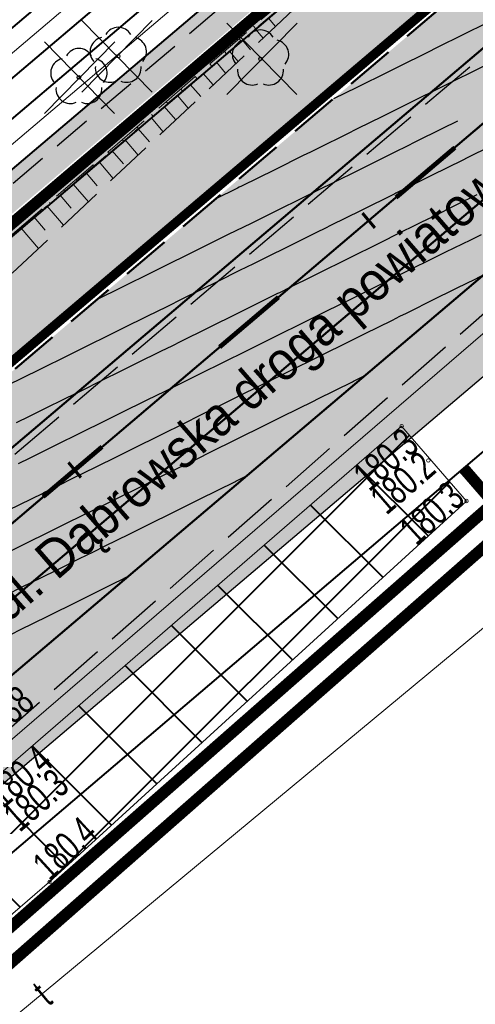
# Model space of a CAD drawing. Header units: metres. Extents: x 7429064 to 7431133, y 5709479 to 5714472.
# Tile 30 of 176: x 7429351 to 7429363, y 5709714 to 5709739. Entities that reach past the tile are written whole.
import ezdxf
from ezdxf.enums import TextEntityAlignment as Align

# ---------------------------------------------------------------- set-up
doc = ezdxf.new("R2010")
doc.units = ezdxf.units.M
for name, pattern in [('1', [0]), ('12', [3, 1, -1, 0, -1]), ('2_BUBZ02', [1.75, 1.25, -0.5]), ('2_KTCR01', [1.5, 1, -0.5]), ('2_KTJZ01', [2, 1.5, -0.5]), ('3_1', [0]), ('3_BUBZ02', [1.75, 1.25, -0.5]), ('3_BUBZ02G', [1.75, 1.25, -0.5]), ('3_KTJZ01', [2, 1.5, -0.5]), ('3_PTRW02', [0]), ('4_1', [0]), ('4_BUBZ02', [1.75, 1.25, -0.5]), ('4_BUBZ02G', [1.75, 1.25, -0.5]), ('4_SUPT_01', [0]), ('4_SUPW_01', [0]), ('7_1', [0]), ('7_SUPT_01', [0]), ('7_SUPW_01', [0]), ('CENTER2', [1.125, 0.75, -0.125, 0.125, -0.125]), ('DASHED', [19.05, 12.7, -6.35]), ('HIDDEN', [0.375, 0.25, -0.125])]:
    doc.linetypes.add(name, pattern=pattern)
for name, color, linetype, lineweight in [('#proj. światłowód', 1, '2_KTCR01', 18), ('_D_7_PAS DROGOWY-LINIA ROZGR TEREN INW', 222, 'HIDDEN', 50), ('_D_7_TEREN NIEZBEDNY DLA OB_BUD', 252, 'HIDDEN', 50), ('_D_8_Wymiary', 7, 'Continuous', 20), ('_skarpy', 84, 'Continuous', 40), ('_wycinka_ZUDP', 1, 'Continuous', 30), ('BUBZ_L_1', 252, '2_BUBZ02', 18), ('BUBZ_L_1_a', 252, '4_BUBZ02', 18), ('D_1_KOCIE OCZKA', 7, 'Continuous', 50), ('D_1_LINIA_KRAWĘŻNIK_BET_20_30 WYN 12 CM - III', 7, 'Continuous', 50), ('gaPoziome', 7, 'Continuous', 30), ('GMINA_L_0', 252, '12', 35), ('KRAWĘŻNIK BETONOWY 12_25 WYN 0 CM', 250, 'DASHED', 50), ('KTJZ_L_0', 252, '2_KTJZ01', 30), ('OBOP_T_1', 82, 'Continuous', 30), ('PTRW_L_1', 252, 'Continuous', 18), ('RTPW_T_0', 252, 'Continuous', 15), ('RTPW_T_1', 252, 'Continuous', 15), ('skarpa', 82, 'ŚLADY', 20), ('SUPT_E_T_0', 252, 'Continuous', 15), ('SUPT_L_0', 252, '4_SUPT_01', 18), ('SUPW_L_0', 252, '4_SUPW_01', 18)]:
    doc.layers.add(name, color=color, linetype=linetype, lineweight=lineweight)
for name, color, linetype in [('_1_Mapa', 7, 'Continuous'), ('_1_X-REFY', 7, 'Continuous'), ('C-DROGI-SYTUACJA-ETYKIETY', 7, 'Continuous'), ('C-TEREN', 7, 'Continuous'), ('zzz.gaHSDomyslna', 7, 'Continuous')]:
    doc.layers.add(name, color=color, linetype=linetype)
doc.layers.add('_Brudnopis', color=22, linetype='Continuous', lineweight=50, plot=False)
for name, color, linetype, lineweight, true_color in [('_D_7_CZASOWE ZAJĘCIE_PRZEBUDOWA SIECI', 7, 'HIDDEN', 50, 0xd16900), ('DZIALKA_L_0', 7, '1', 40, 0x008000), ('HECZ DROGI ROWEROWE', 7, 'Continuous', 13, 0xff8a8a), ('OBOP_T_1_a', 7, 'Continuous', 30, 0x008000)]:
    doc.layers.add(name, color=color, linetype=linetype, lineweight=lineweight, true_color=true_color)
doc.layers.add('D_1_LINIA_OBRZEŻE_BET_6x30cm - III', color=24, linetype='Continuous', lineweight=30, transparency=0.3)
for name, color, linetype, lineweight, true_color, transparency in [('D_2_HECZ_CHODNIK_KOSTKA', 7, 'Continuous', 0, 0xf7f588, 0.35), ('D_2_HECZ_JEZDNIA KR3- NOWA KONSTRUKCJA', 7, 'Continuous', 13, 0x99e6ff, 0.3), ('D_2_HECZ_JEZDNIA KR3- NOWA KONSTRUKCJA G4', 7, 'Continuous', 13, 0xbdbdbd, 0.3)]:
    doc.layers.add(name, color=color, linetype=linetype, lineweight=lineweight, true_color=true_color, transparency=transparency)
doc.styles.add('wym500', font='arial.ttf', dxfattribs={"width": 0.9, "height": 0.9})
doc.linetypes.add('ŚLADY', pattern='A,3.81,[130,ltypeshp.shx,S=6.35,R=0,X=0,Y=0],3.81', length=7.62)

# ---------------------------------------------------------------- blocks, each defined once
blk = doc.blocks.new('A$C59100B2D')
at = {"layer": '_wycinka_ZUDP'}
for points in [[(0.701, -0.713), (-0.701, 0.713)], [(-0.7, -0.713), (0.701, 0.713)]]:
    blk.add_lwpolyline(points, dxfattribs=at)
blk = doc.blocks.new('3_OBOP02_01')
at = {"linetype": 'Continuous'}
blk.add_circle((0, 0), 0.045, dxfattribs=at)
for centre, start, end in [((0, 0.375), 30.1401, 149.8599), ((-0.357, 0.116), 102.1445, 221.86), ((0.357, 0.116), 318.14, 77.8555), ((-0.22, -0.303), 174.1482, 293.8542), ((0.22, -0.303), 246.1458, 5.8518)]:
    blk.add_arc(centre, 0.375, start, end, dxfattribs=at)
blk = doc.blocks.new('3_RTPW01')
at = {"linetype": 'Continuous'}
blk.add_circle((0, 0), 0.045, dxfattribs=at)
blk = doc.blocks.new('4_OBOP02_01')
at = {"linetype": 'Continuous'}
blk.add_circle((0, 0), 0.045, dxfattribs=at)
for centre, start, end in [((0, 0.375), 30.1401, 149.8599), ((-0.357, 0.116), 102.1445, 221.86), ((0.357, 0.116), 318.14, 77.8555), ((-0.22, -0.303), 174.1482, 293.8542), ((0.22, -0.303), 246.1458, 5.8518)]:
    blk.add_arc(centre, 0.375, start, end, dxfattribs=at)
blk = doc.blocks.new('X-ref_MDCP_Szara')
at = {"layer": 'BUBZ_L_1', "linetype": '3_BUBZ02'}
blk.add_line((7429362.155, 5709742.941), (7429344.41, 5709726.3), dxfattribs=at)
at = {"layer": 'BUBZ_L_1', "linetype": '3_BUBZ02G'}
blk.add_line((7429348.209, 5709731.076), (7429362.155, 5709742.941), dxfattribs=at)
at = {"layer": 'BUBZ_L_1', "linetype": '3_1'}
for p, q in [((7429357.674, 5709739.129), (7429357.859, 5709738.912)), ((7429357.337, 5709738.842), (7429357.535, 5709738.609)), ((7429357, 5709738.555), (7429357.212, 5709738.306)), ((7429356.662, 5709738.268), (7429356.888, 5709738.002)), ((7429356.325, 5709737.981), (7429356.565, 5709737.699)), ((7429355.987, 5709737.694), (7429356.241, 5709737.396)), ((7429355.65, 5709737.407), (7429355.918, 5709737.092)), ((7429355.313, 5709737.12), (7429355.594, 5709736.789)), ((7429354.975, 5709736.833), (7429355.262, 5709736.496)), ((7429354.638, 5709736.546), (7429354.947, 5709736.182)), ((7429354.301, 5709736.259), (7429354.588, 5709735.921)), ((7429353.963, 5709735.972), (7429354.3, 5709735.575)), ((7429353.626, 5709735.685), (7429353.913, 5709735.347)), ((7429353.288, 5709735.398), (7429353.653, 5709734.969)), ((7429352.951, 5709735.111), (7429353.238, 5709734.773)), ((7429352.614, 5709734.824), (7429353.007, 5709734.362)), ((7429352.276, 5709734.537), (7429352.563, 5709734.199)), ((7429351.939, 5709734.25), (7429352.36, 5709733.755)), ((7429351.602, 5709733.963), (7429351.889, 5709733.625)), ((7429351.264, 5709733.675), (7429351.713, 5709733.148))]:
    blk.add_line(p, q, dxfattribs=at)
at = {"layer": 'BUBZ_L_1_a', "linetype": '4_BUBZ02G'}
blk.add_line((7429348.209, 5709731.076), (7429364.51, 5709745.15), dxfattribs=at)
at = {"layer": 'BUBZ_L_1_a', "linetype": '4_BUBZ02'}
blk.add_line((7429348.209, 5709731.076), (7429362.155, 5709742.941), dxfattribs=at)
at = {"layer": 'BUBZ_L_1_a', "linetype": '4_1'}
for p, q in [((7429357.292, 5709738.918), (7429357.349, 5709738.853)), ((7429356.914, 5709738.592), (7429356.957, 5709738.541)), ((7429356.535, 5709738.265), (7429356.587, 5709738.205)), ((7429356.157, 5709737.938), (7429356.2, 5709737.888)), ((7429355.778, 5709737.611), (7429355.826, 5709737.557)), ((7429355.4, 5709737.285), (7429355.443, 5709737.234)), ((7429355.022, 5709736.958), (7429355.064, 5709736.909)), ((7429354.643, 5709736.631), (7429354.683, 5709736.585)), ((7429354.265, 5709736.304), (7429354.303, 5709736.261)), ((7429353.886, 5709735.978), (7429353.922, 5709735.937)), ((7429353.508, 5709735.651), (7429353.541, 5709735.612)), ((7429353.129, 5709735.324), (7429353.16, 5709735.288)), ((7429352.751, 5709734.997), (7429352.779, 5709734.964)), ((7429352.372, 5709734.671), (7429352.398, 5709734.64)), ((7429351.994, 5709734.344), (7429352.018, 5709734.316)), ((7429351.615, 5709734.017), (7429351.637, 5709733.992)), ((7429351.237, 5709733.69), (7429351.256, 5709733.668))]:
    blk.add_line(p, q, dxfattribs=at)
at = {"layer": 'DZIALKA_L_0', "linetype": '1'}
for p, q in [((7429435.86, 5709805.65), (7429307.84, 5709696.73)), ((7429408.88, 5709766.76), (7429315.02, 5709686.81))]:
    blk.add_line(p, q, dxfattribs=at)
at = {"layer": 'GMINA_L_0', "linetype": '12'}
blk.add_line((7429307.84, 5709696.73), (7429435.86, 5709805.65), dxfattribs=at)
at = {"layer": 'KTJZ_L_0', "linetype": '3_KTJZ01'}
for p, q in [((7429346.53, 5709723.92), (7429369.53, 5709743.52)), ((7429372.8, 5709739.82), (7429350.04, 5709719.88))]:
    blk.add_line(p, q, dxfattribs=at)
at = {"layer": 'PTRW_L_1', "linetype": '3_PTRW02'}
for p, q in [((7429350.31, 5709719.17), (7429361.13, 5709728.54)), ((7429361.13, 5709728.54), (7429362.81, 5709726.6)), ((7429362.81, 5709726.6), (7429352, 5709716.72)), ((7429352, 5709716.72), (7429329.38, 5709697.22))]:
    blk.add_line(p, q, dxfattribs=at)
at = {"layer": 'SUPT_L_0', "linetype": '7_SUPT_01'}
blk.add_line((7429332.7, 5709697.97), (7429372.6, 5709731.07), dxfattribs=at)
at = {"layer": 'SUPW_L_0', "linetype": '7_SUPW_01'}
blk.add_line((7429329.75, 5709702.1), (7429369.46, 5709736.3), dxfattribs=at)
at = {"layer": 'SUPW_L_0', "linetype": '7_1'}
blk.add_line((7429329.75, 5709702.1), (7429369.46, 5709736.3), dxfattribs=at)
at = {"layer": 'OBOP_T_1'}
blk.add_blockref('3_OBOP02_01', (7429357.47, 5709738.07), dxfattribs=at)
at = {"layer": 'OBOP_T_1_a'}
for p in [(7429353.78, 5709738.14), (7429352.76, 5709737.59)]:
    blk.add_blockref('4_OBOP02_01', p, dxfattribs=at)
at = {"layer": 'RTPW_T_0'}
for p in [(7429361.13, 5709728.54), (7429361.82, 5709727.65), (7429362.81, 5709726.6), (7429352, 5709716.72)]:
    blk.add_blockref('3_RTPW01', p, dxfattribs=at)
at = {"layer": 'RTPW_T_0', "width": 0.7}
blk.add_text('180.3', height=0.75, rotation=40.8922, dxfattribs=at).set_placement((7429361.13, 5709728.54), align=Align.TOP_RIGHT)
blk.add_text('180.2', height=0.75, rotation=40.8701, dxfattribs=at).set_placement((7429361.82, 5709727.65), align=Align.MIDDLE_RIGHT)
blk.add_text('180.3', height=0.75, rotation=42.4263, dxfattribs=at).set_placement((7429362.81, 5709726.6), align=Align.RIGHT)
blk.add_text('180.4', height=0.75, rotation=40.8922, dxfattribs=at).set_placement((7429350.31, 5709719.17), align=Align.TOP_LEFT)
blk.add_text('180.3', height=0.75, rotation=40.8701, dxfattribs=at).set_placement((7429350.98, 5709718.27), align=Align.MIDDLE_LEFT)
blk.add_text('180.4', height=0.75, rotation=42.4263, dxfattribs=at).set_placement((7429352, 5709716.72))
at = {"layer": 'RTPW_T_1', "width": 0.7}
blk.add_text('180.38', height=0.75, rotation=41.2215, dxfattribs=at).set_placement((7429350.04, 5709719.88))
at = {"layer": 'SUPT_E_T_0', "width": 0.7}
blk.add_text('t', height=0.75, rotation=39.6782, dxfattribs=at).set_placement((7429351.804, 5709713.819), align=Align.MIDDLE)
blk = doc.blocks.new('X-ref_Oświetlenie i teletechnika')
at = {"layer": '#proj. światłowód', "lineweight": 30, "flags": 128}
blk.add_lwpolyline([(7429617.95, 5709967.85), (7429611.163, 5709956.371), (7429573.165, 5709923.859), (7429535.247, 5709891.397), (7429497.339, 5709858.957), (7429459.29, 5709826.673), (7429421.225, 5709794.375), (7429383.144, 5709762.063), (7429345.12, 5709729.801), (7429305.765, 5709699.935), (7429266.407, 5709683.285), (7429226.48, 5709664.88)], dxfattribs=at)
blk = doc.blocks.new('*U221')
at = {"layer": 'zzz.gaHSDomyslna', "color": 140}
for points in [[(32.209, 26.948, 0.12, 0.12, 0), (33.734, 28.242, 0.12, 0.12, 0)], [(27.634, 23.067, 0.12, 0.12, 0), (29.159, 24.361, 0.12, 0.12, 0)], [(23.059, 19.185, 0.12, 0.12, 0), (24.584, 20.479, 0.12, 0.12, 0)]]:
    blk.add_lwpolyline(points, format="xyseb", dxfattribs=at)
blk = doc.blocks.new('*U212')
at = {"layer": 'zzz.gaHSDomyslna', "color": 140}
blk.add_lwpolyline([(0, 0, 0.24, 0.24, 0.067069), (48.758, 31.23, 0.24, 0.24, 0), (144.584, 112.538, 0.24, 0.24, 0)], format="xyseb", dxfattribs=at)
blk = doc.blocks.new('spearator')
at = {"layer": 'D_1_KOCIE OCZKA'}
h = blk.add_hatch(color=12, dxfattribs=at)
h.dxf.hatch_style = 1
edge = h.paths.add_edge_path()
edge.add_line((7429810.877, 5710121.625), (7429811.641, 5710122.271))
edge.add_arc((7429811.592, 5710122.328), 0.075, 310.2315, 490.2315)
edge.add_line((7429811.544, 5710122.386), (7429810.781, 5710121.74))
edge.add_arc((7429810.829, 5710121.683), 0.075, 130.2315, 310.2315)
at = {"layer": 'D_1_KOCIE OCZKA', "lineweight": 18, "flags": 128}
blk.add_lwpolyline([(7429810.877, 5710121.625), (7429811.641, 5710122.271, 1), (7429811.544, 5710122.386), (7429810.781, 5710121.74, 1)], format="xyb", close=True, dxfattribs=at)
blk = doc.blocks.new('X-ref_SOR')
at = {"layer": 'D_1_KOCIE OCZKA', "rotation": 0.06988272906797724}
for p in [(6519.605, -9441.303), (6516.098, -9444.28), (6512.59, -9447.255)]:
    blk.add_blockref('spearator', p, dxfattribs=at)
at = {"layer": 'gaPoziome'}
for name, p in [('*U212', (7429286.754, 5709685.827)), ('*U221', (7429328.775, 5709707.526))]:
    blk.add_blockref(name, p, dxfattribs=at)
blk = doc.blocks.new('x-ref_warstwice')
at = {"layer": 'C-TEREN', "color": 46, "linetype": 'Continuous', "lineweight": 30}
for p, q in [((7429362.183, 5709736.263, 180.4), (7429362.583, 5709736.461, 180.4)), ((7429361.498, 5709735.923, 180.4), (7429362.183, 5709736.263, 180.4)), ((7429360.979, 5709735.666, 180.4), (7429361.26, 5709735.806, 180.4)), ((7429361.26, 5709735.806, 180.4), (7429361.498, 5709735.923, 180.4)), ((7429360.337, 5709735.348, 180.4), (7429360.979, 5709735.666, 180.4)), ((7429359.972, 5709735.168, 180.4), (7429360.337, 5709735.348, 180.4)), ((7429359.413, 5709734.891, 180.4), (7429359.972, 5709735.168, 180.4)), ((7429358.94, 5709734.656, 180.4), (7429359.413, 5709734.891, 180.4)), ((7429358.49, 5709734.433, 180.4), (7429358.94, 5709734.656, 180.4)), ((7429357.959, 5709734.17, 180.4), (7429358.49, 5709734.433, 180.4)), ((7429357.234, 5709733.811, 180.4), (7429357.566, 5709733.976, 180.4)), ((7429357.566, 5709733.976, 180.4), (7429357.959, 5709734.17, 180.4)), ((7429356.643, 5709733.519, 180.4), (7429357.234, 5709733.811, 180.4)), ((7429355.945, 5709733.173, 180.4), (7429356.643, 5709733.519, 180.4)), ((7429354.938, 5709732.674, 180.4), (7429355.72, 5709733.061, 180.4)), ((7429355.72, 5709733.061, 180.4), (7429355.945, 5709733.173, 180.4)), ((7429353.873, 5709732.146, 180.4), (7429354.676, 5709732.544, 180.4)), ((7429354.676, 5709732.544, 180.4), (7429354.796, 5709732.604, 180.4)), ((7429354.796, 5709732.604, 180.4), (7429354.938, 5709732.674, 180.4)), ((7429353.225, 5709731.825, 180.4), (7429353.873, 5709732.146, 180.4))]:
    blk.add_line(p, q, dxfattribs=at)
at = {"layer": 'C-TEREN', "color": 42, "linetype": 'HIDDEN', "lineweight": 25, "ltscale": 10}
for points, elevation in [([(7429363.659, 5709739.16), (7429363.33, 5709738.997), (7429362.736, 5709738.703), (7429362.034, 5709738.355), (7429361.813, 5709738.245), (7429361.027, 5709737.857), (7429360.889, 5709737.788), (7429360.772, 5709737.73), (7429359.966, 5709737.331), (7429359.36, 5709737.03)], 180.36), ([(7429366.153, 5709739.313), (7429365.398, 5709738.939), (7429365.23, 5709738.855), (7429365.03, 5709738.756), (7429364.306, 5709738.398), (7429363.693, 5709738.094), (7429363.383, 5709737.94), (7429363.017, 5709737.759), (7429362.46, 5709737.483), (7429362.01, 5709737.26), (7429361.536, 5709737.026), (7429361.135, 5709736.827), (7429360.613, 5709736.568), (7429359.996, 5709736.263), (7429359.69, 5709736.111), (7429358.99, 5709735.764), (7429358.766, 5709735.653), (7429358.577, 5709735.56), (7429357.843, 5709735.196), (7429356.976, 5709734.767), (7429356.919, 5709734.738), (7429356.871, 5709734.715), (7429356.293, 5709734.428)], 180.38), ([(7429363.754, 5709735.958), (7429362.968, 5709735.569), (7429362.83, 5709735.501), (7429362.713, 5709735.443), (7429361.907, 5709735.043), (7429361.301, 5709734.743), (7429360.983, 5709734.586), (7429360.955, 5709734.571), (7429360.06, 5709734.128), (7429359.302, 5709733.753), (7429359.137, 5709733.671), (7429358.941, 5709733.574), (7429358.213, 5709733.213), (7429357.597, 5709732.908), (7429357.29, 5709732.756), (7429356.928, 5709732.577), (7429356.367, 5709732.299), (7429355.921, 5709732.078), (7429355.443, 5709731.841), (7429355.039, 5709731.641), (7429354.52, 5709731.384), (7429353.907, 5709731.08), (7429353.597, 5709730.926), (7429352.901, 5709730.582), (7429352.673, 5709730.469), (7429352.481, 5709730.374), (7429351.75, 5709730.012), (7429350.887, 5709729.584)], 180.42), ([(7429363.076, 5709734.539), (7429362.554, 5709734.281), (7429361.937, 5709733.975), (7429361.63, 5709733.823), (7429360.931, 5709733.476), (7429360.707, 5709733.366), (7429360.518, 5709733.272), (7429359.784, 5709732.908), (7429358.917, 5709732.479), (7429358.86, 5709732.451), (7429358.812, 5709732.427), (7429358.233, 5709732.14), (7429357.96, 5709732.005), (7429357.937, 5709731.994), (7429357.91, 5709731.98), (7429357.014, 5709731.536), (7429356.904, 5709731.482), (7429356.09, 5709731.079), (7429355.402, 5709730.738), (7429355.167, 5709730.621), (7429354.89, 5709730.484), (7429354.244, 5709730.164), (7429353.883, 5709729.985), (7429353.32, 5709729.706), (7429352.844, 5709729.47), (7429352.397, 5709729.249), (7429351.87, 5709728.988), (7429351.474, 5709728.792), (7429351.138, 5709728.625)], 180.44), ([(7429351.197, 5709727.572), (7429351.501, 5709727.722), (7429352.121, 5709728.029), (7429352.852, 5709728.392), (7429353.044, 5709728.487), (7429353.206, 5709728.567), (7429353.967, 5709728.944), (7429354.866, 5709729.389), (7429354.891, 5709729.401), (7429355.166, 5709729.538), (7429355.814, 5709729.859), (7429356.617, 5709730.257), (7429356.737, 5709730.316), (7429356.879, 5709730.387), (7429357.661, 5709730.774), (7429357.886, 5709730.885), (7429358.584, 5709731.231), (7429359.175, 5709731.524), (7429359.507, 5709731.688), (7429359.9, 5709731.883), (7429360.431, 5709732.146), (7429360.881, 5709732.369), (7429361.354, 5709732.603), (7429361.913, 5709732.88), (7429362.277, 5709733.061), (7429362.92, 5709733.379), (7429363.201, 5709733.518)], 180.46), ([(7429363.241, 5709732.455), (7429362.924, 5709732.298), (7429362.896, 5709732.284), (7429362.001, 5709731.841), (7429361.243, 5709731.465), (7429361.078, 5709731.383), (7429360.882, 5709731.286), (7429360.154, 5709730.926), (7429359.538, 5709730.621), (7429359.231, 5709730.469), (7429358.869, 5709730.289), (7429358.308, 5709730.011), (7429357.862, 5709729.79), (7429357.384, 5709729.554), (7429356.98, 5709729.353), (7429356.461, 5709729.096), (7429355.848, 5709728.793), (7429355.538, 5709728.639), (7429354.842, 5709728.294), (7429354.614, 5709728.181), (7429354.422, 5709728.086), (7429353.691, 5709727.724), (7429352.828, 5709727.297), (7429352.768, 5709727.267), (7429352.716, 5709727.241), (7429352.099, 5709726.936), (7429351.864, 5709726.819), (7429351.844, 5709726.809), (7429351.821, 5709726.798), (7429350.921, 5709726.352)], 180.48), ([(7429350.884, 5709724.167), (7429351.291, 5709724.369), (7429351.773, 5709724.608), (7429352.215, 5709724.827), (7429352.78, 5709725.107), (7429353.138, 5709725.284), (7429353.442, 5709725.435), (7429354.062, 5709725.742), (7429354.793, 5709726.104), (7429354.985, 5709726.199), (7429355.147, 5709726.279), (7429355.908, 5709726.656), (7429356.807, 5709727.101), (7429356.832, 5709727.114), (7429357.107, 5709727.25)], 180.52), ([(7429351.015, 5709723.149), (7429351.247, 5709723.264), (7429351.938, 5709723.607), (7429352.755, 5709724.012), (7429352.862, 5709724.064), (7429353.762, 5709724.51), (7429353.785, 5709724.522), (7429353.805, 5709724.531), (7429354.04, 5709724.648)], 180.54)]:
    blk.add_lwpolyline(points, dxfattribs=dict(at, elevation=elevation))
at = {"layer": 'C-TEREN', "color": 46, "linetype": 'Continuous', "lineweight": 30, "elevation": 180.5}
blk.add_lwpolyline([(7429350.79, 5709725.204), (7429351.568, 5709725.589), (7429351.797, 5709725.703), (7429352.491, 5709726.047), (7429353.079, 5709726.338), (7429353.415, 5709726.504), (7429353.811, 5709726.7), (7429354.338, 5709726.962), (7429354.785, 5709727.183), (7429355.261, 5709727.419), (7429355.824, 5709727.698), (7429356.185, 5709727.876), (7429356.831, 5709728.196), (7429357.108, 5709728.334), (7429357.343, 5709728.45), (7429358.031, 5709728.791), (7429358.844, 5709729.194), (7429358.955, 5709729.249), (7429359.851, 5709729.693), (7429359.878, 5709729.706), (7429359.901, 5709729.717), (7429360.174, 5709729.853)], dxfattribs=at)
blk = doc.blocks.new('AeccTickLine')
at = {"color": 0, "linetype": 'ByBlock', "lineweight": -2}
blk.add_line((0, 1), (0, -1), dxfattribs=at)
blk = doc.blocks.new('OŚ_Dąbrowskiego_1')
at = {"layer": '_D_8_Wymiary', "color": 1, "linetype": 'CENTER2', "lineweight": 35, "flags": 128}
blk.add_lwpolyline([(7429230.998, 5709660.664), (7429273.145, 5709676.622, 0.085629), (7429337.582, 5709714.618), (7429502.301, 5709854.381), (7429714.669, 5710036.139), (7429868.111, 5710165.952)], format="xyb", dxfattribs=at)
at = {"layer": 'C-DROGI-SYTUACJA-ETYKIETY', "color": 7, "linetype": 'Continuous', "lineweight": 60, "xscale": 0.25, "yscale": 0.25, "zscale": 0.25, "rotation": 40.31442587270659}
for p in [(7429360.276, 5709733.874), (7429352.651, 5709727.404)]:
    blk.add_blockref('AeccTickLine', p, dxfattribs=at)

msp = doc.modelspace()

# ---------------------------------------------------------------- hatches: boundary and pattern name
at = {"layer": '_skarpy'}
h = msp.add_hatch(dxfattribs=at)
h.set_pattern_fill('ANSI37', color=256, scale=0.5)
h.set_pattern_definition([(45, (22026.314, 8309.6793), (-1.12253201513, 1.12253201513), []), (135, (22026.314, 8309.6793), (-1.12253201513, -1.12253201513), [])])
h.paths.add_polyline_path([(7429315.13, 5709691.08), (7429301.44, 5709683.62), (7429296.15, 5709681.14), (7429297.12, 5709678.84), (7429302.68, 5709680.36), (7429311.614, 5709685.659), (7429316.91, 5709688.49), (7429329.38, 5709697.22), (7429352, 5709716.72), (7429362.81, 5709726.6), (7429361.13, 5709728.54), (7429350.31, 5709719.17), (7429327.69, 5709699.85)])
at = {"layer": 'D_2_HECZ_CHODNIK_KOSTKA', "transparency": 33554585}
h = msp.add_hatch(color=256, dxfattribs=at)
h.dxf.hatch_style = 1
edge = h.paths.add_edge_path()
edge.add_line((7429397.755, 5709761.543), (7429398.682, 5709762.329))
edge.add_arc((7429400.893, 5709757.845), 5, 116.2446, 130.3144)
edge.add_line((7429397.658, 5709761.657), (7429354.505, 5709725.042))
edge.add_line((7429354.505, 5709725.042), (7429339.523, 5709712.33))
edge.add_arc((7429194.822, 5709882.942), 223.711, 294.66533, 310.3021, ccw=False)
edge.add_arc((7429290.685, 5709674.19), 6, 114.6653, 169.481)
edge.add_line((7429284.786, 5709675.285), (7429285.343, 5709675.497))
edge.add_arc((7429290.685, 5709674.19), 5.5, 114.6653, 166.2461, ccw=False)
edge.add_line((7429288.39, 5709679.188), (7429288.635, 5709678.64))
edge.add_arc((7429290.685, 5709674.19), 4.9, 114.7369, 161.2456)
edge.add_line((7429286.045, 5709675.765), (7429287.318, 5709676.25))
edge.add_line((7429287.318, 5709676.25), (7429289.254, 5709677.949))
edge.add_arc((7429195.246, 5709882.369), 225, 294.69669, 310.31443)
edge.add_line((7429340.817, 5709710.805), (7429355.799, 5709723.517))
edge.add_line((7429355.799, 5709723.517), (7429398.725, 5709759.94))
edge.add_line((7429398.725, 5709759.94), (7429403.432, 5709761.977))
edge.add_arc((7429400.893, 5709757.845), 4.85, 58.4217, 130.3144)
at = {"layer": 'D_2_HECZ_JEZDNIA KR3- NOWA KONSTRUKCJA'}
h = msp.add_hatch(color=256, dxfattribs=at)
h.dxf.hatch_style = 1
edge = h.paths.add_edge_path()
edge.add_arc((7429610.557, 5709990.469), 30, 310.559, 314.2935)
edge.add_arc((7429610.557, 5709990.469), 30, 314.2935, 325.3941)
edge.add_line((7429635.249, 5709973.431), (7429635.899, 5709972.672))
edge.add_line((7429635.899, 5709972.672), (7429667.702, 5709999.89))
edge.add_line((7429667.702, 5709999.89), (7429675.246, 5710006.347))
edge.add_line((7429675.246, 5710006.347), (7429712.724, 5710038.423))
edge.add_line((7429712.724, 5710038.423), (7429823.828, 5710132.378))
edge.add_line((7429823.828, 5710132.378), (7429834.316, 5710141.377))
edge.add_line((7429834.316, 5710141.377), (7429846.156, 5710151.524))
edge.add_line((7429846.156, 5710151.524), (7429850.099, 5710146.734))
edge.add_line((7429850.099, 5710146.734), (7429838.187, 5710136.85))
edge.add_line((7429838.187, 5710136.85), (7429827.698, 5710127.833))
edge.add_line((7429827.698, 5710127.833), (7429716.613, 5710033.854))
edge.add_line((7429716.613, 5710033.854), (7429633.474, 5709962.699))
edge.add_arc((7429636.726, 5709958.9), 5, 130.559, 193.2571)
edge.add_line((7429631.859, 5709957.753), (7429636.051, 5709939.958))
edge.add_line((7429636.051, 5709939.958), (7429630.653, 5709938.888))
edge.add_line((7429630.653, 5709938.888), (7429629.491, 5709943.821))
edge.add_arc((7429623.651, 5709942.445), 6, 13.2571, 130.559)
edge.add_line((7429619.749, 5709947.003), (7429619.729, 5709946.986))
edge.add_line((7429619.729, 5709946.986), (7429617.779, 5709949.265))
edge.add_line((7429617.779, 5709949.265), (7429606.383, 5709939.512))
edge.add_line((7429606.383, 5709939.512), (7429594.274, 5709929.149))
edge.add_line((7429594.274, 5709929.149), (7429594.825, 5709928.314))
edge.add_line((7429594.825, 5709928.314), (7429589.708, 5709924.935))
edge.add_arc((7429606.237, 5709899.9), 30, 123.434, 130.559)
edge.add_line((7429586.73, 5709922.692), (7429529.23, 5709873.48))
edge.add_line((7429529.23, 5709873.48), (7429502.179, 5709850.343))
edge.add_line((7429502.179, 5709850.343), (7429339.523, 5709712.33))
edge.add_arc((7429194.822, 5709882.942), 223.711, 294.66533, 310.3021, ccw=False)
edge.add_arc((7429190.304, 5709894.737), 236.317, 290.79615, 294.46753, ccw=False)
edge.add_line((7429274.207, 5709673.816), (7429245.41, 5709663.13))
edge.add_line((7429245.41, 5709663.13), (7429242.106, 5709661.907))
edge.add_line((7429242.106, 5709661.907), (7429240.354, 5709666.717))
edge.add_line((7429240.354, 5709666.717), (7429244.254, 5709668.201))
edge.add_line((7429244.254, 5709668.201), (7429272.082, 5709679.428))
edge.add_arc((7429195.246, 5709882.369), 217, 290.73736, 310.31443)
edge.add_line((7429335.641, 5709716.905), (7429500.355, 5709856.664))
edge.add_line((7429500.355, 5709856.664), (7429629.269, 5709966.997))
edge.add_line((7429629.269, 5709966.997), (7429630.064, 5709967.677))
at = {"layer": 'D_2_HECZ_JEZDNIA KR3- NOWA KONSTRUKCJA G4'}
h = msp.add_hatch(color=256, dxfattribs=at)
h.dxf.hatch_style = 1
edge = h.paths.add_edge_path()
edge.add_line((7429364.863, 5709745.792), (7429431.778, 5709802.569))
edge.add_line((7429431.778, 5709802.569), (7429431.696, 5709803.653))
edge.add_line((7429431.696, 5709803.653), (7429333.053, 5709719.955))
edge.add_arc((7429195.246, 5709882.369), 213, 294.72333, 310.31443, ccw=False)
edge.add_line((7429284.33, 5709688.893), (7429284.698, 5709688.094))
edge.add_arc((7429195.216, 5709882.43), 213.948, 294.72369, 310.31054)
edge.add_line((7429333.625, 5709719.284), (7429364.863, 5709745.792))
at = {"layer": 'HECZ DROGI ROWEROWE'}
h = msp.add_hatch(color=256, dxfattribs=at)
h.dxf.hatch_style = 1
edge = h.paths.add_edge_path()
edge.add_arc((7429796.82, 5710136.433), 20.404, 308.0322, 334.2528)
edge.add_arc((7429835.93, 5710116.897), 23.318, 143.7897, 152.7624, ccw=False)
edge.add_arc((7429839.325, 5710112.767), 28.527, 132.1511, 141.1238, ccw=False)
edge.add_line((7429820.181, 5710133.917), (7429834.124, 5710145.713))
edge.add_arc((7429837.354, 5710141.896), 5, 102.0154, 130.2315, ccw=False)
edge.add_line((7429836.313, 5710146.786), (7429842.063, 5710148.01))
edge.add_line((7429842.063, 5710148.01), (7429845.234, 5710150.73))
edge.add_line((7429845.234, 5710150.73), (7429843.045, 5710150.264))
edge.add_arc((7429842.629, 5710152.22), 2, 169.0596, 282.0154, ccw=False)
edge.add_line((7429840.665, 5710152.6), (7429846.908, 5710184.895))
edge.add_arc((7429848.38, 5710184.61), 1.5, 109.3988, 169.0596, ccw=False)
edge.add_line((7429847.882, 5710186.025), (7429848.854, 5710186.367))
edge.add_line((7429848.854, 5710186.367), (7429847.265, 5710191.424))
edge.add_line((7429847.265, 5710191.424), (7429846.903, 5710192.479))
edge.add_line((7429846.903, 5710192.479), (7429845.675, 5710198.449))
edge.add_arc((7429825.958, 5710195.082), 20.002, -10.9391, 9.6882, ccw=False)
edge.add_line((7429845.597, 5710191.287), (7429839.403, 5710159.242))
edge.add_arc((7429819.766, 5710163.038), 20, 310.2315, 349.0596, ccw=False)
edge.add_line((7429832.684, 5710147.769), (7429817.64, 5710135.042))
edge.add_arc((7429832.495, 5710117.483), 23, 130.2315, 151.7604)
edge.add_arc((7429794.613, 5710137.829), 20, 310.2315, 331.7604, ccw=False)
edge.add_line((7429807.531, 5710122.56), (7429710.78, 5710040.708))
edge.add_line((7429710.78, 5710040.708), (7429674.341, 5710009.522))
edge.add_arc((7429663.288, 5710022.437), 17, 303.434, 310.559, ccw=False)
edge.add_line((7429672.654, 5710008.25), (7429665.175, 5710003.312))
edge.add_arc((7429654.155, 5710020.002), 20, 287.2523, 303.434, ccw=False)
edge.add_line((7429660.087, 5710000.902), (7429655.396, 5709999.445))
edge.add_arc((7429662.069, 5709977.958), 22.5, 107.2523, 130.559)
edge.add_line((7429647.439, 5709995.052), (7429638.424, 5709987.337))
edge.add_arc((7429653.054, 5709970.242), 22.5, 130.559, 144.5953)
edge.add_line((7429634.715, 5709983.278), (7429621.962, 5709965.306))
edge.add_arc((7429606.364, 5709977.009), 19.5, 310.559, 323.1201, ccw=False)
edge.add_line((7429619.043, 5709962.194), (7429498.409, 5709858.948))
edge.add_line((7429498.409, 5709858.948), (7429409.747, 5709783.718))
edge.add_line((7429409.747, 5709783.718), (7429333.7, 5709719.193))
edge.add_arc((7429195.246, 5709882.369), 214, 294.99294, 310.31443, ccw=False)
edge.add_line((7429285.662, 5709688.408), (7429286.787, 5709685.755))
edge.add_arc((7429195.216, 5709882.43), 216.948, 294.96649, 310.31053)
edge.add_line((7429335.566, 5709716.997), (7429500.277, 5709856.756))
edge.add_line((7429500.277, 5709856.756), (7429621.38, 5709960.403))
edge.add_line((7429621.38, 5709960.403), (7429627.625, 5709965.748))
edge.add_line((7429627.625, 5709965.748), (7429629.904, 5709967.698))
edge.add_line((7429629.904, 5709967.698), (7429629.179, 5709968.529))
edge.add_arc((7429630.687, 5709969.843), 2, 144.5953, 221.0823, ccw=False)
edge.add_line((7429629.056, 5709971.002), (7429636.752, 5709981.829))
edge.add_arc((7429653.054, 5709970.242), 20, 130.559, 144.5953, ccw=False)
edge.add_line((7429640.049, 5709985.437), (7429649.631, 5709993.62))
edge.add_arc((7429662.069, 5709977.958), 20, 107.2523, 128.4533, ccw=False)
edge.add_line((7429656.137, 5709997.058), (7429665.185, 5709999.868))
edge.add_line((7429665.185, 5709999.868), (7429673.721, 5710005.504))
edge.add_arc((7429657.258, 5710030.439), 29.88, 303.434, 310.559)
edge.add_line((7429676.687, 5710007.738), (7429712.64, 5710038.509))
edge.add_line((7429712.64, 5710038.509), (7429809.391, 5710120.361))
edge.add_line((7429809.391, 5710120.361), (7429809.391, 5710120.361))

# ---------------------------------------------------------------- linework, layer by layer
at = {"layer": '_Brudnopis', "flags": 128}
for points in [[(7429230.998, 5709660.664), (7429273.145, 5709676.622, 0.085605), (7429337.585, 5709714.618), (7429368.823, 5709741.125), (7429502.301, 5709854.381), (7429714.669, 5710036.139), (7429868.111, 5710165.952)], [(7429230.466, 5709662.067), (7429272.613, 5709678.025, 0.085605), (7429336.614, 5709715.761), (7429367.852, 5709742.269)], [(7429231.529, 5709659.262), (7429273.676, 5709675.219, 0.085605), (7429338.555, 5709713.474), (7429369.793, 5709739.982)]]:
    msp.add_lwpolyline(points, format="xyb", dxfattribs=at)
at = {"layer": '_D_7_CZASOWE ZAJĘCIE_PRZEBUDOWA SIECI', "ltscale": 10, "const_width": 0.3, "flags": 128}
msp.add_lwpolyline([(7429296.236, 5709679.65), (7429296.811, 5709678.287), (7429302.871, 5709679.893), (7429317.178, 5709688.067), (7429329.723, 5709696.856), (7429363.513, 5709726.552), (7429362.733, 5709727.452)], dxfattribs=at)
at = {"layer": '_D_7_PAS DROGOWY-LINIA ROZGR TEREN INW', "ltscale": 10, "const_width": 0.3, "flags": 128}
msp.add_lwpolyline([(7429287.498, 5709689.141), (7429307.71, 5709696.948), (7429435.698, 5709805.84), (7429660.078, 5709996.74), (7429836.288, 5710146.69)], dxfattribs=at)
at = {"layer": '_D_7_TEREN NIEZBEDNY DLA OB_BUD', "ltscale": 10, "const_width": 0.3, "flags": 128}
msp.add_lwpolyline([(7429838.642, 5710133.498), (7429838.163, 5710130.983), (7429669.785, 5709988.07), (7429674.221, 5709982.833), (7429665.132, 5709974.906), (7429667.705, 5709971.871), (7429662.832, 5709967.707), (7429665.637, 5709964.494), (7429637.109, 5709939.516), (7429616.438, 5709933.991), (7429410.711, 5709758.425), (7429398.46, 5709756.965), (7429363.725, 5709727.377), (7429364.497, 5709726.485), (7429330.157, 5709696.304), (7429317.553, 5709687.475), (7429303.139, 5709679.24), (7429296.402, 5709677.454), (7429295.854, 5709678.755), (7429285.213, 5709675.171), (7429285.468, 5709665.629), (7429278.469, 5709665.47), (7429278.347, 5709670.061), (7429254.481, 5709660.887), (7429229.937, 5709651.368), (7429224.487, 5709665.833), (7429244.657, 5709675.131), (7429249.847, 5709679.192), (7429269.079, 5709686.95), (7429282.549, 5709692.752), (7429296.468, 5709699.803), (7429307.464, 5709706.348), (7429318.986, 5709714.248), (7429330.313, 5709723.204), (7429495.004, 5709862.943), (7429615.273, 5709965.877), (7429632.42, 5709989.108), (7429648.373, 5710002.762), (7429661.377, 5710006.8), (7429669.911, 5710012.64), (7429707.476, 5710044.593), (7429834.508, 5710152.316), (7429838.121, 5710158.939), (7429844.755, 5710193.28), (7429843.741, 5710206.48), (7429852.314, 5710203.598), (7429849.368, 5710188.375), (7429850.227, 5710185.684), (7429848.746, 5710185.163), (7429846.827, 5710175.247), (7429842.58, 5710153.283), (7429856.534, 5710164.104), (7429864.199, 5710154.59)], close=True, dxfattribs=at)
at = {"layer": '_skarpy', "flags": 128}
for points in [[(7429331.242, 5709722.09), (7429430.493, 5709806.304)], [(7429331.888, 5709721.328), (7429430.586, 5709805.072)], [(7429332.406, 5709720.718), (7429430.771, 5709804.18)], [(7429333.053, 5709719.955), (7429430.754, 5709802.854)]]:
    msp.add_lwpolyline(points, dxfattribs=at)
at = {"layer": 'D_1_LINIA_KRAWĘŻNIK_BET_20_30 WYN 12 CM - III'}
for q in [(7429397.658, 5709761.657), (7429354.505, 5709725.042)]:
    msp.add_line((7429354.505, 5709725.042), q, dxfattribs=at)
msp.add_lwpolyline([(7429288.181, 5709679.642, 0.068334), (7429339.523, 5709712.33), (7429354.505, 5709725.042)], format="xyb", dxfattribs=at)
at = {"layer": 'D_1_LINIA_OBRZEŻE_BET_6x30cm - III', "flags": 128}
msp.add_lwpolyline([(7429289.254, 5709677.949, 0.068251), (7429340.817, 5709710.805), (7429355.799, 5709723.517), (7429398.725, 5709759.94), (7429403.599, 5709762.049)], format="xyb", dxfattribs=at)
at = {"layer": 'KRAWĘŻNIK BETONOWY 12_25 WYN 0 CM', "ltscale": 0.1, "flags": 128}
for points in [[(7429622.219, 5709965.698, -0.061321), (7429618.922, 5709962.09), (7429498.409, 5709858.948), (7429333.7, 5709719.193, -0.068134), (7429284.749, 5709687.985)], [(7429430.515, 5709797.405), (7429335.641, 5709716.905, -0.067069), (7429286.838, 5709685.646)]]:
    msp.add_lwpolyline(points, format="xyb", dxfattribs=at)
at = {"layer": 'skarpa', "ltscale": 0.04}
for points in [[(7429331.565, 5709721.709), (7429430.539, 5709805.688)], [(7429332.73, 5709720.336), (7429430.707, 5709803.47)]]:
    msp.add_lwpolyline(points, dxfattribs=at)

# ---------------------------------------------------------------- block references
at = {"layer": '_1_Mapa'}
msp.add_blockref('X-ref_MDCP_Szara', (0, 0), dxfattribs=at)
at = {"layer": '_1_X-REFY'}
for name in ['X-ref_SOR', 'X-ref_Oświetlenie i teletechnika', 'OŚ_Dąbrowskiego_1', 'x-ref_warstwice']:
    msp.add_blockref(name, (0, 0), dxfattribs=at)
at = {"layer": '_wycinka_ZUDP', "xscale": -1.3, "yscale": 1.3, "zscale": 1.3}
for p in [(7429353.749, 5709738.136), (7429357.505, 5709738.069), (7429352.777, 5709737.583)]:
    msp.add_blockref('A$C59100B2D', p, dxfattribs=at)

# ---------------------------------------------------------------- texts
at = {"layer": 'C-DROGI-SYTUACJA-ETYKIETY', "color": 7, "linetype": 'Continuous', "lineweight": -3, "insert": (7429359.184, 5709731.065), "char_height": 1, "attachment_point": 5, "rotation": 40.9877, "style": 'wym500'}
msp.add_mtext('ul. Dąbrowska droga powiatowa, klasy Z', dxfattribs=at)

doc.saveas('drawing.dxf')
